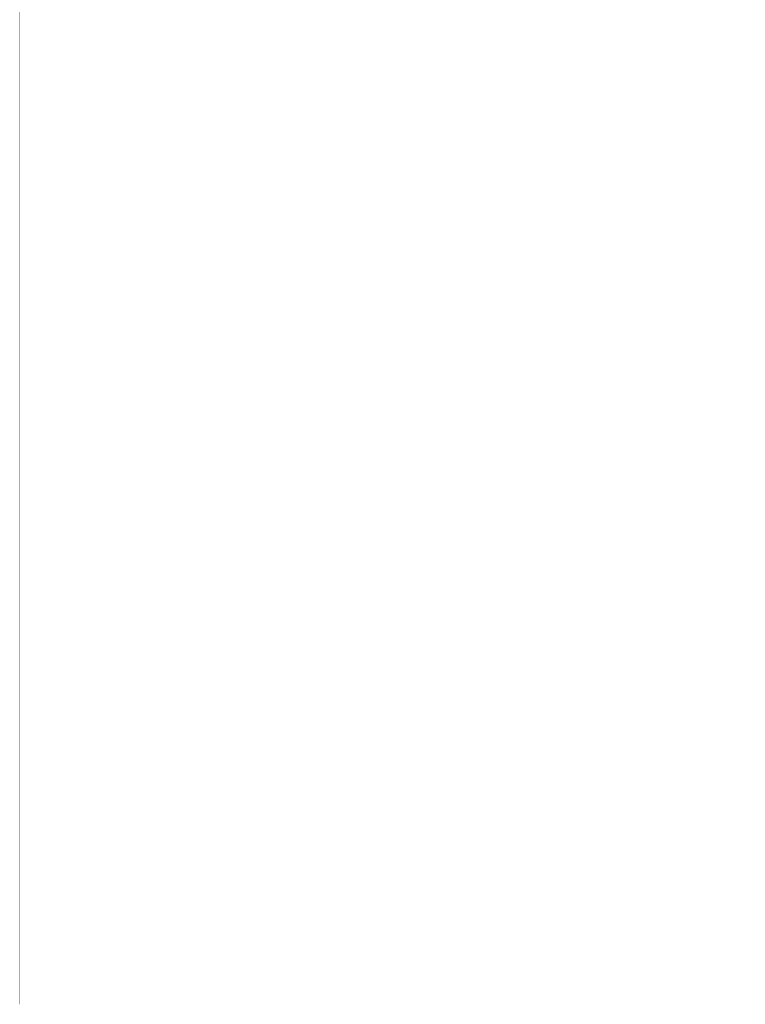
# Model space of a CAD drawing. Header units: millimetres. Extents: x 0 to 11.7, y 0 to 8.3.
# Tile 1 of 46: x 0 to 3, y 0 to 4.1. Entities that reach past the tile are written whole.
import ezdxf

# ---------------------------------------------------------------- set-up
doc = ezdxf.new("R2010")
doc.units = ezdxf.units.MM
doc.header["$MEASUREMENT"] = 0
doc.layers.add('Mechanical8', color=56, linetype='Continuous')

msp = doc.modelspace()

# ---------------------------------------------------------------- linework, layer by layer
at = {"layer": 'Mechanical8', "const_width": 0.0005}
for points in [[(0.0003, 0.0003), (0.0003, 8.268)], [(0.0003, 0.0003), (0.0003, 8.268)], [(0.0003, 0.1971), (0.9845, 0.1971)], [(0.0003, 0.0003), (11.6932, 0.0003)], [(0.0003, 0.0003), (11.6932, 0.0003)]]:
    msp.add_lwpolyline(points, dxfattribs=at)
at = {"layer": 'Mechanical8', "const_width": 0.00025}
for points in [[(0.0001, 0.1971, 1), (0.0004, 0.1971, 1)], [(0.9844, 0.1971, 1), (0.9846, 0.1971, 1)], [(0.0001, 0.0003, 1), (0.0004, 0.0003, 1)], [(0.0001, 0.0003, 1), (0.0004, 0.0003, 1)], [(0.0001, 0.0003, 1), (0.0004, 0.0003, 1)], [(0.0001, 0.0003, 1), (0.0004, 0.0003, 1)]]:
    msp.add_lwpolyline(points, format="xyb", close=True, dxfattribs=at)

doc.saveas('drawing.dxf')
